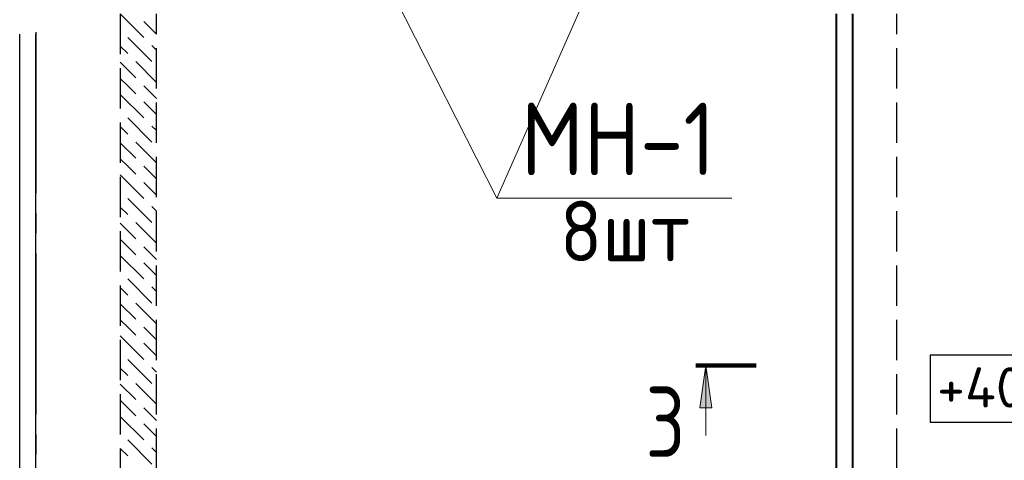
# Model space of a CAD drawing. Header units: millimetres. Extents: x 40580 to 1168286, y -220995 to 81020.
# Tile 136 of 194: x 433138 to 438033, y -95897 to -93707. Entities that reach past the tile are written whole.
import ezdxf

# ---------------------------------------------------------------- set-up
doc = ezdxf.new("R2010")
doc.units = ezdxf.units.MM
for name, pattern in [('______2', [270, 200, -70]), ('______5', [1100, 800, -100, 100, -100]), ('CENTER', [2, 1.25, -0.25, 0.25, -0.25])]:
    doc.linetypes.add(name, pattern=pattern)
for name, color, linetype, lineweight in [('Standard', 7, 'Continuous', 25), ('Высотные отметки', 7, 'Continuous', 25), ('ОСИ', 7, 'CENTER', 15), ('Основная', 7, 'Continuous', 40), ('Примечания', 7, 'Continuous', 13), ('Узлы символ', 7, 'Continuous', 25)]:
    doc.layers.add(name, color=color, linetype=linetype, lineweight=lineweight)
doc.layers.add('ЖБ Балка Нижележащая', color=7, linetype='______2', true_color=0x656565)
doc.layers.add('ЖБ Стена верхний уровень', color=7, linetype='______2', true_color=0x656565)
doc.layers.add('Тонкие', color=7, linetype='Continuous')
doc.styles.add('GOST 2.304', font='isocpeur.ttf', dxfattribs={"width": 0.8})
doc.styles.add('GOST 2.304-81', font='txt')
doc.styles.add('ISOCPEUR', font='isocpeur.ttf')

msp = doc.modelspace()

# ---------------------------------------------------------------- hatches: boundary and pattern name
at = {"layer": 'Узлы символ', "linetype": 'Continuous', "lineweight": 13, "transparency": 33554687}
msp.add_hatch(color=7, dxfattribs=at).paths.add_polyline_path([(436519.5, -95635.6), (436549.5, -95425.6), (436579.5, -95635.6)], flags=16)

# ---------------------------------------------------------------- linework, layer by layer
at = {"layer": 'Standard', "color": 251, "linetype": 'Continuous', "lineweight": -3, "true_color": 0x656565, "transparency": 33554687}
for p, q in [((433137.9, -96788.5), (433137.9, -93778.5)), ((433137.9, -98158.5), (433137.9, -93778.5)), ((433217.9, -96788.5), (433217.9, -93778.5))]:
    msp.add_line(p, q, dxfattribs=at)
at = {"layer": 'Высотные отметки', "color": 7, "linetype": 'Continuous', "lineweight": -3, "transparency": 33554687}
msp.add_lwpolyline([(437664.6, -95708), (438635.6, -95708), (438635.6, -95374.6), (437664.6, -95374.6), (437664.6, -95708)], dxfattribs=at)
at = {"layer": 'ЖБ Балка Нижележащая', "color": 251, "linetype": '______2', "lineweight": -3, "true_color": 0x656565, "transparency": 33554687}
msp.add_line((437497.9, -96208.5), (437497.9, -93678.5), dxfattribs=at)
at = {"layer": 'ЖБ Стена верхний уровень', "color": 251, "linetype": '______2', "lineweight": -3, "true_color": 0x656565, "transparency": 33554687}
for p, q in [((433637.9, -93678.5), (433637.9, -96208.5)), ((433817.9, -96208.5), (433817.9, -93678.5))]:
    msp.add_line(p, q, dxfattribs=at)
at = {"layer": 'ЖБ Стена верхний уровень', "color": 9, "linetype": 'Continuous', "lineweight": -3, "true_color": 0xc7c7c7, "transparency": 33554687}
for p, q in [((433638, -93678.5), (433754.9, -93795.3)), ((433754.9, -93715.3), (433817.9, -93778.4)), ((433637.9, -93838.4), (433674.9, -93875.3)), ((433674.9, -93795.3), (433794.9, -93915.3)), ((433817.9, -93858.4), (433794.9, -93835.3)), ((433637.9, -93918.4), (433714.9, -93995.3)), ((433817.9, -94018.4), (433714.9, -93915.3)), ((433674.9, -94035.3), (433637.9, -93998.4)), ((433637.9, -94078.4), (433754.9, -94195.3)), ((433714.9, -94075.3), (433674.9, -94035.3)), ((433754.9, -94035.3), (433817.9, -94098.4)), ((433754.9, -94115.3), (433817.9, -94178.4)), ((433674.9, -94195.3), (433794.9, -94315.3)), ((433637.9, -94238.4), (433674.9, -94275.3)), ((433817.9, -94258.4), (433794.9, -94235.3)), ((433637.9, -94318.4), (433714.9, -94395.3)), ((433817.9, -94418.4), (433714.9, -94315.3)), ((433674.9, -94435.3), (433637.9, -94398.4)), ((433714.9, -94475.3), (433674.9, -94435.3)), ((433754.9, -94435.3), (433817.9, -94498.4)), ((433637.9, -94478.4), (433754.9, -94595.3)), ((433754.9, -94515.3), (433817.9, -94578.4)), ((433674.9, -94595.3), (433794.9, -94715.3)), ((433637.9, -94638.4), (433674.9, -94675.3)), ((433817.9, -94658.4), (433794.9, -94635.3)), ((433637.9, -94718.4), (433714.9, -94795.3)), ((433817.9, -94818.4), (433714.9, -94715.3)), ((433674.9, -94835.3), (433637.9, -94798.4)), ((433714.9, -94875.3), (433674.9, -94835.3)), ((433754.9, -94835.3), (433817.9, -94898.4)), ((433637.9, -94878.4), (433754.9, -94995.3)), ((433754.9, -94915.3), (433817.9, -94978.4)), ((433674.9, -94995.3), (433794.9, -95115.3)), ((433637.9, -95038.4), (433674.9, -95075.3)), ((433817.9, -95058.4), (433794.9, -95035.3)), ((433637.9, -95118.4), (433714.9, -95195.3)), ((433817.9, -95218.4), (433714.9, -95115.3)), ((433674.9, -95235.3), (433637.9, -95198.4)), ((433714.9, -95275.3), (433674.9, -95235.3)), ((433754.9, -95235.3), (433817.9, -95298.4)), ((433637.9, -95278.4), (433754.9, -95395.3)), ((433754.9, -95315.3), (433817.9, -95378.4)), ((433674.9, -95395.3), (433794.9, -95515.3)), ((433637.9, -95438.4), (433674.9, -95475.3)), ((433817.9, -95458.4), (433794.9, -95435.3)), ((433637.9, -95518.4), (433714.9, -95595.3)), ((433817.9, -95618.4), (433714.9, -95515.3)), ((433674.9, -95635.3), (433637.9, -95598.4)), ((433714.9, -95675.3), (433674.9, -95635.3)), ((433754.9, -95635.3), (433817.9, -95698.4)), ((433637.9, -95678.4), (433754.9, -95795.3)), ((433754.9, -95715.3), (433817.9, -95778.4)), ((433674.9, -95795.3), (433794.9, -95915.3)), ((433637.9, -95838.4), (433674.9, -95875.3)), ((433817.9, -95858.4), (433794.9, -95835.3))]:
    msp.add_line(p, q, dxfattribs=at)
at = {"layer": 'ОСИ', "color": 8, "linetype": '______5', "lineweight": -3, "transparency": 33554687}
msp.add_line((433217.9, -88268.5), (433217.9, -121308.5), dxfattribs=at)
at = {"layer": 'Основная', "transparency": 33554687}
for p, q in [((437197.9, -93678.5), (437197.9, -96208.5)), ((437277.9, -93678.5), (437277.9, -96388.5))]:
    msp.add_line(p, q, dxfattribs=at)
at = {"layer": 'Примечания', "color": 7, "linetype": 'Continuous', "lineweight": 13, "transparency": 33554687}
for p, q in [((436377.9, -92628.4), (435510.2, -94593.6)), ((434612.9, -92828.5), (435510.2, -94593.6)), ((435510.2, -94593.6), (436678.5, -94593.6))]:
    msp.add_line(p, q, dxfattribs=at)
at = {"layer": 'Тонкие', "lineweight": 100}
msp.add_line((436799.5, -95425.6), (436499.5, -95425.6), dxfattribs=at)
at = {"layer": 'Узлы символ', "color": 7, "linetype": 'Continuous', "lineweight": 13, "transparency": 33554687}
for p, q in [((436519.5, -95635.6), (436549.5, -95425.6)), ((436549.5, -95425.6), (436549.5, -95773.1)), ((436549.5, -95425.6), (436549.5, -95425.6)), ((436549.5, -95425.6), (436549.5, -95425.6)), ((436549.5, -95425.6), (436549.5, -95425.6)), ((436549.5, -95425.6), (436579.5, -95635.6)), ((436579.5, -95635.6), (436519.5, -95635.6)), ((436549.5, -95635.6), (436549.5, -95650.6))]:
    msp.add_line(p, q, dxfattribs=at)

# ---------------------------------------------------------------- texts
at = {"layer": 'Standard', "color": 7, "linetype": 'Continuous', "lineweight": 25, "transparency": 33554687, "attachment_point": 9, "style": 'ISOCPEUR'}
for s, insert, char_height, width in [('\\W0.88;МН-1', (436596.4, -94479.4), 360, 1201.72), ('{\\W0.9300;8шт}', (436470.6, -94907.4), 300, 888.55)]:
    msp.add_mtext(s, dxfattribs=dict(at, insert=insert, char_height=char_height, width=width))
at = {"layer": 'Высотные отметки', "color": 7, "linetype": 'Continuous', "lineweight": -3, "transparency": 33554687, "insert": (437698.6, -95634.7), "char_height": 200, "width": 884.92, "attachment_point": 7, "style": 'GOST 2.304'}
msp.add_mtext('\\pxt4;{\\W1.0200;+40.080}', dxfattribs=at)
at = {"layer": 'Узлы символ', "color": 7, "linetype": 'Continuous', "lineweight": -3, "transparency": 33554687, "insert": (436249.2, -95880.6), "char_height": 350, "width": 373.999, "attachment_point": 7, "style": 'GOST 2.304-81'}
msp.add_mtext('3', dxfattribs=at)

doc.saveas('drawing.dxf')
